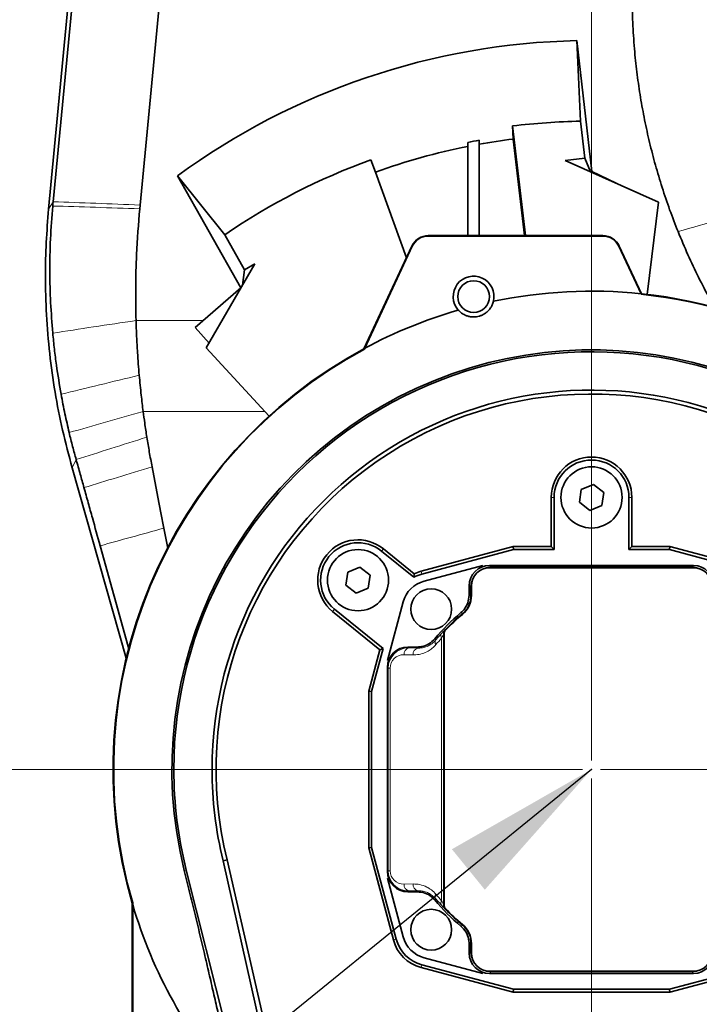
# Model space of a CAD drawing. Header units: millimetres. Extents: x 0 to 12118, y 0 to 8400.
# Tile 16 of 127: x 2052 to 2352, y 4040 to 4475. Entities that reach past the tile are written whole.
import ezdxf

# ---------------------------------------------------------------- set-up
doc = ezdxf.new("R2010")
doc.units = ezdxf.units.MM
doc.header["$LTSCALE"] = 20
doc.header["$PDSIZE"] = -1
doc.styles.add('SLDTEXTSTYLE0', font='TXT', dxfattribs={"width": 0.605})
doc.dimstyles.new('SLDDIMSTYLE1', dxfattribs={"dimtxt": 70, "dimasz": 70, "dimexe": 0, "dimexo": 0.0625, "dimgap": 17.5, "dimtad": 1, "dimdec": 1, "dimrnd": 1e-09, "dimzin": 12, "dimdsep": 46, "dimtxsty": 'SLDTEXTSTYLE0', "dimsah": 1, "dimcen": 0.09, "dimadec": 0, "dimazin": 3, "dimtfac": 1, "dimtmove": 0, "dimatfit": 0, "dimfxl": 1, "dimfrac": 2, "dimtolj": 1, "dimtzin": 12, "dimarcsym": 0})
doc.dimstyles.new('SLDDIMSTYLE2', dxfattribs={"dimtxt": 70, "dimasz": 70, "dimexe": 0, "dimexo": 0.0625, "dimgap": 17.5, "dimtad": 1, "dimdec": 1, "dimrnd": 1e-09, "dimzin": 12, "dimdsep": 46, "dimtxsty": 'SLDTEXTSTYLE0', "dimsah": 1, "dimcen": 0.09, "dimadec": 0, "dimazin": 3, "dimtfac": 1, "dimtofl": 0, "dimtmove": 0, "dimatfit": 3, "dimfxl": 1, "dimfrac": 2, "dimtolj": 1, "dimtzin": 12, "dimarcsym": 0})
doc.dimstyles.new('SLDDIMSTYLE4', dxfattribs={"dimtxt": 0.18, "dimasz": 70, "dimexe": 0, "dimexo": 0.0625, "dimgap": 0, "dimtad": 0, "dimtih": 1, "dimtoh": 1, "dimdec": 0, "dimrnd": 1e-09, "dimzin": 0, "dimdsep": 46, "dimtxsty": 'Standard', "dimsah": 1, "dimcen": 0.09, "dimadec": 0, "dimazin": 0, "dimtfac": 70, "dimtdec": 0, "dimtofl": 0, "dimtmove": 0, "dimatfit": 3, "dimfxl": 1, "dimfrac": 2, "dimtolj": 1, "dimtzin": 0, "dimarcsym": 0})

# ---------------------------------------------------------------- blocks, each defined once
blk = doc.blocks.new('_D_43')
at = {"color": 7, "linetype": 'Continuous', "lineweight": 0}
for p, q in [((1898.44, 4693.87), (1898.44, 4813.87)), ((2341.63, 4693.87), (1868.44, 4693.87)), ((1898.44, 4693.87), (1898.44, 4543.87)), ((2341.63, 4543.87), (1868.44, 4543.87)), ((1898.44, 4543.87), (1898.44, 4423.87))]:
    blk.add_line(p, q, dxfattribs=at)
at = {"color": 7, "linetype": 'Continuous', "lineweight": 18}
for centre, start, end in [((1844.72, 4591.65), 63.4349, 116.5651), ((1844.72, 4646.09), 243.4349, 296.5651)]:
    blk.add_arc(centre, 120.11, start, end, dxfattribs=at)
for points in [[(1898.44, 4693.87), (1908.44, 4763.87), (1888.44, 4763.87)], [(1898.44, 4543.87), (1888.44, 4473.87), (1908.44, 4473.87)]]:
    blk.add_solid(points, dxfattribs=at)
at = {"color": 7, "linetype": 'Continuous', "lineweight": 18, "insert": (1808.2, 4538.66), "char_height": 70, "attachment_point": 1, "rotation": 90, "style": 'SLDTEXTSTYLE0'}
blk.add_mtext('150', dxfattribs=at)
blk = doc.blocks.new('_D_45')
at = {"color": 7, "linetype": 'Continuous', "lineweight": 0}
for p, q in [((2195.63, 4697.87), (2195.63, 4868.1)), ((2304.63, 4147.87), (2304.63, 4868.1)), ((2195.63, 4838.1), (1805.55, 4838.1)), ((2195.63, 4838.1), (2304.63, 4838.1)), ((2304.63, 4838.1), (2424.63, 4838.1))]:
    blk.add_line(p, q, dxfattribs=at)
at = {"color": 7, "linetype": 'Continuous', "lineweight": 18}
for centre, start, end in [((1925.66, 4891.82), 153.4349, 206.5651), ((1871.22, 4891.82), 333.4349, 26.5651)]:
    blk.add_arc(centre, 120.11, start, end, dxfattribs=at)
for points in [[(2195.63, 4838.1), (2125.63, 4848.1), (2125.63, 4828.1)], [(2304.63, 4838.1), (2374.63, 4828.1), (2374.63, 4848.1)]]:
    blk.add_solid(points, dxfattribs=at)
at = {"color": 7, "linetype": 'Continuous', "lineweight": 18, "insert": (1818.23, 4928.34), "char_height": 70, "attachment_point": 1, "style": 'SLDTEXTSTYLE0'}
blk.add_mtext('109', dxfattribs=at)
blk = doc.blocks.new('_D_46')
at = {"color": 7, "linetype": 'Continuous', "lineweight": 0}
for p, q in [((2341.63, 4543.87), (1866.89, 4543.87)), ((1896.89, 4143.87), (1896.89, 4543.87)), ((2300.63, 4143.87), (1866.89, 4143.87))]:
    blk.add_line(p, q, dxfattribs=at)
at = {"color": 7, "linetype": 'Continuous', "lineweight": 18}
for centre, start, end in [((1843.18, 4316.65), 63.4349, 116.5651), ((1843.18, 4371.09), 243.4349, 296.5651)]:
    blk.add_arc(centre, 120.11, start, end, dxfattribs=at)
for points in [[(1896.89, 4543.87), (1886.89, 4473.87), (1906.89, 4473.87)], [(1896.89, 4143.87), (1906.89, 4213.87), (1886.89, 4213.87)]]:
    blk.add_solid(points, dxfattribs=at)
at = {"color": 7, "linetype": 'Continuous', "lineweight": 18, "insert": (1806.66, 4263.66), "char_height": 70, "attachment_point": 1, "rotation": 90, "style": 'SLDTEXTSTYLE0'}
blk.add_mtext('400', dxfattribs=at)
blk = doc.blocks.new('_D_47')
at = {"color": 7, "linetype": 'Continuous', "lineweight": 0}
for p, q in [((2308.63, 4143.87), (3618.52, 4143.87)), ((3588.52, 4143.87), (3588.52, 3778.87)), ((2578.63, 3778.87), (3618.52, 3778.87))]:
    blk.add_line(p, q, dxfattribs=at)
at = {"color": 7, "linetype": 'Continuous', "lineweight": 18}
for points in [[(3588.52, 4143.87), (3578.52, 4073.87), (3598.52, 4073.87)], [(3588.52, 3778.87), (3598.52, 3848.87), (3578.52, 3848.87)]]:
    blk.add_solid(points, dxfattribs=at)
at = {"color": 7, "linetype": 'Continuous', "lineweight": 18, "insert": (3498.29, 3881.16), "char_height": 70, "attachment_point": 1, "rotation": 90, "style": 'SLDTEXTSTYLE0'}
blk.add_mtext('365', dxfattribs=at)
blk = doc.blocks.new('_D_48')
at = {"color": 7, "linetype": 'Continuous', "lineweight": 0}
for p, q in [((2304.63, 4139.87), (2304.63, 3155.59)), ((2574.63, 3934.87), (2574.63, 3155.59)), ((2304.63, 3185.59), (2574.63, 3185.59))]:
    blk.add_line(p, q, dxfattribs=at)
at = {"color": 7, "linetype": 'Continuous', "lineweight": 18}
for points in [[(2304.63, 3185.59), (2374.63, 3175.59), (2374.63, 3195.59)], [(2574.63, 3185.59), (2504.63, 3195.59), (2504.63, 3175.59)]]:
    blk.add_solid(points, dxfattribs=at)
at = {"color": 7, "linetype": 'Continuous', "lineweight": 18, "insert": (2359.42, 3275.82), "char_height": 70, "attachment_point": 1, "style": 'SLDTEXTSTYLE0'}
blk.add_mtext('270', dxfattribs=at)

msp = doc.modelspace()

# ---------------------------------------------------------------- linework, layer by layer
at = {"color": 7, "linetype": 'Continuous', "lineweight": 35}
for p, q in [((2105.32018, 4811.870777), (2065.167647, 4391.049059)), ((2298.191632, 4465.377524), (2299.738339, 4429.828965)), ((2298.191632, 4465.377524), (2304.776521, 4407.582699)), ((2270.041034, 4421.954558), (2269.788085, 4427.740708)), ((2269.788085, 4427.740708), (2275.436069, 4379.370777)), ((2299.738339, 4429.828965), (2301.637813, 4413.561664)), ((2250.1154, 4420.509409), (2250.1154, 4418.743838)), ((2250.1154, 4379.370777), (2250.1154, 4418.743838)), ((2255.1154, 4419.688347), (2255.1154, 4421.44791)), ((2255.1154, 4419.688347), (2255.1154, 4379.370777)), ((2275.013389, 4379.370777), (2270.041034, 4421.954558)), ((2301.637813, 4413.561664), (2292.951655, 4412.562391)), ((2304.187085, 4407.52687), (2301.637813, 4413.561664)), ((2209.293221, 4407.38179), (2207.329027, 4412.810903)), ((2292.951655, 4412.562391), (2334.102743, 4394.1192)), ((2121.999787, 4405.742963), (2142.929072, 4379.771731)), ((2149.995387, 4356.260907), (2121.999787, 4405.742963)), ((2222.968199, 4369.583576), (2209.293221, 4407.38179)), ((2304.470713, 4407.399752), (2304.430049, 4407.747998)), ((2304.430049, 4407.747998), (2315.846089, 4402.301509)), ((2105.36152, 4391.176987), (2105.51952, 4392.832921)), ((2334.102743, 4394.1192), (2329.222391, 4353.432571)), ((2151.572818, 4364.289448), (2142.929072, 4379.771731)), ((2309.628607, 4379.370777), (2232.628607, 4379.370777)), ((2232.628607, 4379.161252), (2309.628607, 4379.161252)), ((2225.378145, 4374.751723), (2204.264038, 4329.472375)), ((2225.568039, 4374.663174), (2204.572967, 4329.639097)), ((2326.445907, 4353.739797), (2316.689176, 4374.663174)), ((2326.688939, 4353.714389), (2316.87907, 4374.751723)), ((2156.159092, 4366.910759), (2134.716367, 4329.807172)), ((2156.159092, 4366.910759), (2151.572818, 4364.289448)), ((2150.751568, 4357.553808), (2151.572818, 4364.289448)), ((2129.817378, 4338.832764), (2150.013345, 4356.276417)), ((2326.445907, 4353.739797), (2326.537624, 4353.502191)), ((2326.537624, 4353.502191), (2326.688939, 4353.714389)), ((2103.712384, 4341.895362), (2103.712427, 4341.893836)), ((2135.968072, 4331.97307), (2129.817378, 4338.832764)), ((2134.716367, 4329.807172), (2162.425153, 4299.752712)), ((2204.264038, 4329.472375), (2204.437895, 4329.308518)), ((2204.572967, 4329.639097), (2204.437895, 4329.308518)), ((2106.867401, 4301.798096), (2106.866982, 4301.801333)), ((2075.562861, 4276.8999), (2099.412668, 4192.936225)), ((2300.081426, 4267.428371), (2299.27405, 4261.7116)), ((2305.435984, 4269.587548), (2300.081426, 4267.428371)), ((2309.983165, 4266.029954), (2305.435984, 4269.587548)), ((2309.175788, 4260.313183), (2309.983165, 4266.029954)), ((2286.844617, 4263.870777), (2286.844617, 4242.154767)), ((2288.128607, 4240.870777), (2288.128607, 4263.870777)), ((2299.27405, 4261.7116), (2303.821231, 4258.154005)), ((2321.128607, 4263.870777), (2321.128607, 4240.870777)), ((2322.412598, 4242.154767), (2322.412598, 4263.870777)), ((2303.821231, 4258.154005), (2309.175788, 4260.313183)), ((2116.029221, 4250.306005), (2117.731079, 4241.490875)), ((2212.019325, 4240.188069), (2226.270064, 4228.635286)), ((2226.429461, 4230.158977), (2212.827906, 4241.18548)), ((2270.042721, 4242.154767), (2229.444503, 4231.276508)), ((2229.776824, 4230.036268), (2270.211761, 4240.870777)), ((2286.844617, 4242.154767), (2270.042721, 4242.154767)), ((2270.211761, 4240.870777), (2270.042721, 4242.154767)), ((2270.211761, 4240.870777), (2288.128607, 4240.870777)), ((2286.844617, 4242.154767), (2288.128607, 4240.870777)), ((2321.128607, 4240.870777), (2322.412598, 4242.154767)), ((2321.128607, 4240.870777), (2339.045453, 4240.870777)), ((2339.214494, 4242.154767), (2322.412598, 4242.154767)), ((2339.045453, 4240.870777), (2339.214494, 4242.154767)), ((2339.045453, 4240.870777), (2379.48039, 4230.036268)), ((2379.812711, 4231.276508), (2339.214494, 4242.154767)), ((2197.081426, 4230.928371), (2196.27405, 4225.2116)), ((2202.435984, 4233.087548), (2197.081426, 4230.928371)), ((2206.983165, 4229.529954), (2202.435984, 4233.087548)), ((2256.628607, 4233.870777), (2230.75406, 4226.937713)), ((2349.629978, 4233.870777), (2259.627236, 4233.870777)), ((2349.628607, 4232.870777), (2259.628607, 4232.870777)), ((2348.827045, 4233.067844), (2260.430169, 4233.067844)), ((2206.175788, 4223.813183), (2206.983165, 4229.529954)), ((2226.270064, 4228.635286), (2226.429461, 4230.158977)), ((2196.27405, 4225.2116), (2200.821231, 4221.654005)), ((2200.821231, 4221.654005), (2206.175788, 4223.813183)), ((2250.628607, 4224.872148), (2250.628607, 4220.707554)), ((2251.43154, 4224.069215), (2251.43154, 4220.330434)), ((2251.628607, 4224.870777), (2251.628607, 4220.708268)), ((2190.429309, 4213.556073), (2211.230928, 4196.692625)), ((2212.686852, 4197.165248), (2191.23789, 4214.553484)), ((2221.561671, 4217.745325), (2214.628607, 4191.870777)), ((2239.43154, 4084.19263), (2239.43154, 4203.548923)), ((2239.628607, 4203.870777), (2239.628607, 4083.870777)), ((2211.230928, 4196.692625), (2206.344617, 4178.456663)), ((2207.628607, 4178.287623), (2212.686852, 4197.165248)), ((2211.230928, 4196.692625), (2212.686852, 4197.165248)), ((2227.79183, 4197.870777), (2223.627236, 4197.870777)), ((2214.628607, 4188.872148), (2214.628607, 4098.869406)), ((2207.628607, 4178.287623), (2206.344617, 4178.456663)), ((2206.344617, 4178.456663), (2206.344617, 4109.28489)), ((2207.628607, 4109.453931), (2207.628607, 4178.287623)), ((2207.628607, 4109.453931), (2206.344617, 4109.28489)), ((2206.344617, 4109.28489), (2217.222876, 4068.686673)), ((2218.463116, 4069.018994), (2207.628607, 4109.453931)), ((2142.113141, 4103.523392), (2143.887201, 4103.94699)), ((2142.113141, 4103.523392), (2158.870575, 4029.002069)), ((2143.887201, 4103.94699), (2160.578255, 4031.145572)), ((2155.1391, 3983.306999), (2125.891053, 4099.448667)), ((2214.628607, 4095.870777), (2221.561671, 4069.996229)), ((2223.627236, 4089.870777), (2227.79183, 4089.870777)), ((2102.26209, 4084.937532), (2102.035273, 4084.905186)), ((2102.035273, 4084.905186), (2102.035273, 3994.404346)), ((2102.244797, 4084.190013), (2102.26209, 4084.937532)), ((2102.244797, 3994.303283), (2102.244797, 4084.190013)), ((2250.628607, 4067.034), (2250.628607, 4062.869406)), ((2251.43154, 4067.41112), (2251.43154, 4063.672339)), ((2251.628607, 4067.033286), (2251.628607, 4062.870777)), ((2270.211761, 4046.870777), (2229.776824, 4057.705285)), ((2230.75406, 4060.803841), (2256.628607, 4053.870777)), ((2379.48039, 4057.705285), (2339.045453, 4046.870777)), ((2229.444503, 4056.465046), (2270.042721, 4045.586786)), ((2259.627236, 4053.870777), (2349.629978, 4053.870777)), ((2259.628607, 4054.870777), (2349.628607, 4054.870777)), ((2260.430169, 4054.67371), (2348.827045, 4054.67371)), ((2339.214494, 4045.586786), (2379.812711, 4056.465046)), ((2270.211761, 4046.870777), (2270.042721, 4045.586786)), ((2270.042721, 4045.586786), (2339.214494, 4045.586786)), ((2339.045453, 4046.870777), (2270.211761, 4046.870777)), ((2339.045453, 4046.870777), (2339.214494, 4045.586786))]:
    msp.add_line(p, q, dxfattribs=at)
at = {"color": 8, "linetype": 'Continuous', "lineweight": 18}
for p, q in [((2065.167647, 4391.049059), (2067.142183, 4394.312814)), ((2232.628607, 4379.161252), (2232.628607, 4379.370777)), ((2309.628607, 4379.161252), (2309.628607, 4379.370777)), ((2225.378145, 4374.751723), (2225.568039, 4374.663174)), ((2316.87907, 4374.751723), (2316.689176, 4374.663174)), ((2103.712384, 4341.895362), (2133.363203, 4341.895362)), ((2160.536422, 4301.801333), (2106.866982, 4301.801333)), ((2075.562861, 4276.8999), (2077.310028, 4280.550956)), ((2288.128607, 4263.870777), (2286.844617, 4263.870777)), ((2321.128607, 4263.870777), (2322.412598, 4263.870777)), ((2212.019325, 4240.188069), (2212.827906, 4241.18548)), ((2229.776824, 4230.036268), (2229.444503, 4231.276508)), ((2259.627236, 4233.870777), (2260.430169, 4233.067844)), ((2348.827045, 4233.067844), (2349.629978, 4233.870777)), ((2251.43154, 4224.069215), (2250.628607, 4224.872148)), ((2191.23789, 4214.553484), (2190.429309, 4213.556073)), ((2240.23519, 4205.637868), (2240.266704, 4205.625632)), ((2235.801818, 4200.838711), (2238.419508, 4203.795192)), ((2238.522106, 4085.959181), (2238.522106, 4201.782372)), ((2239.400329, 4203.561474), (2239.400329, 4084.18008)), ((2223.627236, 4197.870777), (2224.036862, 4197.461152)), ((2224.036862, 4197.461152), (2228.016626, 4197.391685)), ((2225.895305, 4194.392142), (2221.915541, 4194.461609)), ((2214.931658, 4188.569097), (2214.628607, 4188.872148)), ((2214.931658, 4188.569097), (2215.80988, 4188.569097)), ((2214.931658, 4099.172456), (2214.931658, 4188.569097)), ((2215.80988, 4188.569097), (2215.80988, 4099.172456)), ((2120.383589, 4143.870777), (2137.271892, 4143.870777)), ((2125.891053, 4099.448667), (2125.021664, 4099.232595)), ((2214.628607, 4098.869406), (2214.931658, 4099.172456)), ((2214.931658, 4099.172456), (2215.80988, 4099.172456)), ((2221.915541, 4093.279945), (2225.895305, 4093.349412)), ((2224.036862, 4090.280402), (2223.627236, 4089.870777)), ((2228.016626, 4090.349869), (2224.036862, 4090.280402)), ((2238.419508, 4083.946361), (2235.801818, 4086.902843)), ((2240.266704, 4082.115922), (2240.23519, 4082.103686)), ((2218.463116, 4069.018994), (2217.222876, 4068.686673)), ((2250.628607, 4062.869406), (2251.43154, 4063.672339)), ((2229.776824, 4057.705285), (2229.444503, 4056.465046)), ((2260.430169, 4054.67371), (2259.627236, 4053.870777)), ((2349.629978, 4053.870777), (2348.827045, 4054.67371))]:
    msp.add_line(p, q, dxfattribs=at)
at = {"color": 7, "linetype": 'Continuous', "lineweight": 35, "flags": 128}
for points in [[(2067.142151, 4394.312761), (2096.351376, 4697.029268), (2115.842799, 4899.033116), (2134.010782, 5087.321177)], [(2169.156234, 5059.782438), (2144.071246, 4796.877324), (2124.795381, 4594.855123), (2105.51952, 4392.832921)], [(2116.029221, 4250.306005), (2114.709831, 4257.139066), (2113.390425, 4263.972124), (2110.808194, 4277.345303)], [(2100.481089, 4197.025402), (2100.181056, 4198.109646), (2087.890825, 4242.523766)]]:
    msp.add_lwpolyline(points, dxfattribs=at)
at = {"color": 8, "linetype": 'Continuous', "lineweight": 18, "flags": 128}
for points in [[(2250.628607, 4220.707554), (2251.030802, 4220.518884), (2251.43154, 4220.330434)], [(2247.802898, 4212.623635), (2247.466582, 4212.798333), (2247.029101, 4213.02493)], [(2235.474454, 4201.470283), (2235.648646, 4201.133853), (2235.801818, 4200.838711)], [(2239.43154, 4203.548923), (2239.405213, 4203.55951), (2239.400329, 4203.561474)], [(2228.016626, 4197.391685), (2227.941852, 4197.550889), (2227.79183, 4197.870777)], [(2227.79183, 4089.870777), (2227.941852, 4090.190664), (2228.016626, 4090.349869)], [(2239.400329, 4084.18008), (2239.405213, 4084.182044), (2239.43154, 4084.19263)], [(2247.029101, 4074.716624), (2247.365531, 4074.890816), (2247.802898, 4075.117919)], [(2251.43154, 4067.41112), (2251.030802, 4067.22267), (2250.628607, 4067.034)]]:
    msp.add_lwpolyline(points, dxfattribs=at)
at = {"color": 7, "linetype": 'Continuous', "lineweight": 35}
for centre, radius in [((2252.6154, 4352.484358), 7), ((2304.628607, 4263.870777), 13.5), ((2201.628607, 4227.370777), 13.5), ((2233.917929, 4214.581455), 9), ((2233.917929, 4073.160099), 9)]:
    msp.add_circle(centre, radius, dxfattribs=at)
for centre, radius, start, end in [((2304.628607, 4143.870777), 286, 90.9797392, 96.9971521), ((2304.628607, 4143.870777), 280.226497, 101.21742453, 109.88956672), ((2304.628607, 4143.870777), 281.958548, 100.11384183, 101.14763099), ((2304.628607, 4143.870777), 280.226497, 97.08993795, 100.17701814), ((2304.628607, 4143.870777), 286, 109.88956672, 124.42889101), ((2232.628607, 4371.370777), 8, 90, 155), ((2232.628607, 4371.370777), 7.790475, 90, 155), ((2309.628607, 4371.370777), 8, 25, 90), ((2309.628607, 4371.370777), 7.790475, 25, 90), ((2252.6154, 4352.484358), 9, 346.53282856, 221.46717144), ((2304.628607, 4143.870777), 211, 84.06503586, 101.83107375), ((2304.628607, 4143.870777), 210.773183, 37.25854646, 84.03355879), ((2304.628607, 4143.870777), 211, 37.26927153, 83.99868224), ((2304.628607, 4143.870777), 211, 106.16892625, 118.30710227), ((2304.628607, 4143.870777), 211, 118.40242662, 196.22784571), ((2304.628607, 4143.870777), 210.773183, 118.38204184, 196.23663377), ((2304.628607, 4143.870777), 185.070855, 30.22557927, 193.95708626), ((2304.628607, 4143.870777), 184.245018, 64.31289677, 180), ((2304.628607, 4143.870777), 167.356716, 64.25985018, 180), ((2304.628607, 4143.870777), 165.625205, 56, 193.94846017), ((2304.628607, 4263.870777), 17.783991, 0, 180), ((2304.628607, 4263.870777), 16.5, 0, 180), ((2201.628607, 4227.370777), 17.783991, 50.96902287, 230.96902287), ((2201.628607, 4227.370777), 16.5, 50.96902287, 230.96902287), ((2233.917929, 4214.581455), 17.283991, 105, 115.67464877), ((2259.628607, 4224.870777), 8, 90, 180), ((2349.628607, 4224.870777), 8, 0, 90), ((2234.118707, 4214.380677), 13, 105, 165), ((2233.917929, 4214.581455), 16, 105, 118.55431037), ((2240.628607, 4220.708268), 11, 309.7918195, 0), ((2304.628607, 4143.870777), 90, 129.79141064, 140.20858936), ((2304.628607, 4143.870777), 89, 129.7918195, 136.39718103), ((2304.628607, 4143.870777), 89.197067, 129.57446054, 136.18423265), ((2241.628607, 4203.870777), 2, 136.39718103, 180), ((2304.628607, 4143.870777), 211, 196.43020951, 221.67319299), ((2304.628607, 4143.870777), 90, 219.79141064, 230.20858936), ((2241.628607, 4083.870777), 2, 180, 223.60281897), ((2304.628607, 4143.870777), 89, 223.60281897, 230.2081805), ((2304.628607, 4143.870777), 89.197067, 223.81576735, 230.42553946), ((2240.628607, 4067.033286), 11, 0, 50.2081805), ((2233.917929, 4073.160099), 17.283991, 195, 255), ((2233.917929, 4073.160099), 16, 195, 255), ((2234.118707, 4073.360877), 13, 195, 255), ((2259.628607, 4062.870777), 8, 180, 270), ((2349.628607, 4062.870777), 8, 270, 0)]:
    msp.add_arc(centre, radius, start, end, dxfattribs=at)
at = {"color": 8, "linetype": 'Continuous', "lineweight": 18}
for centre, radius, start, end in [((2242.400815, 4203.561094), 3.000487, 136.19981726, 179.99275631), ((2237.359028, 4200.027245), 1.755956, 152.47587437, 218.8340527), ((2239.992541, 4202.866349), 1.826796, 149.43902141, 216.39692657), ((2224.613284, 4194.803612), 2.719335, 102.23793376, 187.22505868), ((2228.593048, 4194.734145), 2.719335, 102.23793376, 187.22505868), ((2224.613284, 4092.937942), 2.719335, 172.77494132, 257.76206624), ((2228.593048, 4093.007409), 2.719335, 172.77494132, 257.76206624), ((2237.359028, 4087.714309), 1.755956, 141.1659473, 207.52412563), ((2566.055134, 3915.321801), 372.165698, 152.54614994, 152.65566738), ((2239.992541, 4084.875205), 1.826796, 143.60307343, 210.56097859), ((2242.400815, 4084.180459), 3.000487, 180.00724369, 223.80018274)]:
    msp.add_arc(centre, radius, start, end, dxfattribs=at)
at = {"color": 7, "linetype": 'Continuous', "lineweight": 35}
for centre, major_axis, ratio, start_param, end_param in [((2304.628607, 4155.84215), (0, 309.602397), 0.9992521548, 0.020808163, 0.6314592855), ((2259.629978, 4224.869406), (-6.3659, 6.3659), 0.9996954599, 5.497939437, 7.0684311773), ((2260.432911, 4224.066473), (-6.3659, 6.3659), 0.9996954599, 5.497939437, 5.8211856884), ((2348.824303, 4224.066473), (6.3659, 6.3659), 0.9996954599, 0.4619996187, 0.7852458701), ((2349.627236, 4224.869406), (6.3659, 6.3659), 0.9996954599, 5.497939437, 7.0684311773), ((2260.432911, 4224.066473), (-6.3659, 6.3659), 0.9996954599, 0.4619996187, 0.7852458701), ((2223.629978, 4188.869406), (-6.3659, 6.3659), 0.9996954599, 5.497939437, 7.0684311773), ((2302.316222, 4143.870777), (181.932632, 0), 0.9999192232, 3.1415926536, 3.3882745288), ((2307.882992, 4143.870777), (170.611101, 0), 0.9998180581, 3.1415926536, 3.3803861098), ((2223.629978, 4098.872148), (-6.3659, -6.3659), 0.9996954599, 5.497939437, 7.0684311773), ((2259.629978, 4062.872148), (-6.3659, -6.3659), 0.9996954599, 5.497939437, 7.0684311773), ((2260.432911, 4063.675081), (-6.3659, -6.3659), 0.9996954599, 5.497939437, 5.8211856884), ((2349.627236, 4062.872148), (6.3659, -6.3659), 0.9996954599, 5.497939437, 7.0684311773), ((2260.432911, 4063.675081), (-6.3659, -6.3659), 0.9996954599, 0.4619996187, 0.7852458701), ((2348.824303, 4063.675081), (6.3659, -6.3659), 0.9996954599, 5.497939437, 5.8211856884)]:
    msp.add_ellipse(centre, major_axis=major_axis, ratio=ratio, start_param=start_param, end_param=end_param, dxfattribs=at)
at = {"color": 8, "linetype": 'Continuous', "lineweight": 18}
for centre, major_axis, ratio, start_param, end_param in [((2301.01994, 4143.870777), (85.210059, 0), 0.9998476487, 2.3941888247, 2.438982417), ((2224.038722, 4188.460662), (8.416563, -3.537182), 0.9834151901, 1.9629149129, 3.5334066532), ((2221.917401, 4188.460662), (5.643148, -2.395374), 0.9751955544, 1.9635715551, 3.5340632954), ((2224.038722, 4099.280891), (8.416563, 3.537182), 0.9834151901, 2.749778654, 4.3202703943), ((2221.917401, 4099.280891), (5.643148, 2.395374), 0.9751955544, 2.7491220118, 4.3196137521), ((2301.01994, 4143.870777), (85.210059, 0), 0.9998476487, 3.8442028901, 3.8889964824)]:
    msp.add_ellipse(centre, major_axis=major_axis, ratio=ratio, start_param=start_param, end_param=end_param, dxfattribs=at)
at = {"color": 7, "linetype": 'Continuous', "lineweight": 35}
for points, knots in [([(2323.302244, 4506.381275), (2323.057831, 4502.564381), (2322.569003, 4494.930553), (2322.45158, 4483.426643), (2322.779798, 4471.902395), (2323.562204, 4460.860651), (2324.713704, 4450.342811), (2326.173829, 4440.338106), (2327.994701, 4430.374886), (2330.187007, 4420.413166), (2332.750047, 4410.483423), (2335.705065, 4400.586779), (2339.007503, 4390.777821), (2341.527565, 4384.342076), (2342.787591, 4381.124216)], [0, 0, 0, 0, 0.0897288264, 0.1794585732, 0.2698211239, 0.360184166, 0.4391072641, 0.5180304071, 0.5973593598, 0.6766883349, 0.7572919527, 0.837895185, 0.9189479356, 1, 1, 1, 1]), ([(2066.966643, 4392.420402), (2066.594695, 4387.575849), (2065.8508, 4377.886737), (2065.621541, 4363.669396), (2065.939477, 4349.80867), (2066.649676, 4340.833634), (2067.005112, 4336.341858)], [0, 0, 0, 0, 0.2595401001, 0.519080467, 0.7593121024, 1, 1, 1, 1]), ([(2067.143394, 4394.312719), (2067.127705, 4394.14951), (2067.096329, 4393.823091), (2067.036937, 4393.192331), (2066.994358, 4392.724749), (2066.966643, 4392.420402)], [0, 0, 0, 0, 0.2587676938, 0.5175353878, 1, 1, 1, 1]), ([(2065.168839, 4391.048947), (2064.769121, 4386.149867), (2063.969677, 4376.351623), (2063.63929, 4360.798801), (2064.081679, 4344.445877), (2065.505611, 4327.338356), (2067.884921, 4310.340821), (2071.138011, 4293.481856), (2074.088679, 4282.42724), (2075.56394, 4276.900204)], [0, 0, 0, 0, 0.1279083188, 0.2558188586, 0.4046699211, 0.5535174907, 0.7023573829, 0.8511860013, 1, 1, 1, 1]), ([(2103.712384, 4341.895362), (2103.6286, 4346.752179), (2103.461033, 4356.46578), (2103.891001, 4372.912431), (2104.821053, 4384.464468), (2105.361242, 4391.174074)], [0, 0, 0, 0, 0.2953711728, 0.5907403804, 1, 1, 1, 1]), ([(2342.787591, 4381.124216), (2344.201226, 4377.720973), (2347.028495, 4370.914493), (2351.773403, 4360.999743), (2355.734722, 4353.246002), (2358.249871, 4348.903092), (2358.950761, 4347.692864)], [0, 0, 0, 0, 0.297470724, 0.5949409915, 0.8871232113, 1, 1, 1, 1]), ([(2261.367931, 4350.388364), (2261.211357, 4349.855401), (2260.928426, 4348.892333), (2260.132117, 4347.439182), (2259.140226, 4346.215029), (2257.90599, 4345.150531), (2256.613953, 4344.370394), (2255.176973, 4343.81925), (2253.838005, 4343.535202), (2252.310914, 4343.442653), (2250.829976, 4343.619197), (2249.469346, 4344.016804), (2248.157263, 4344.621403), (2246.906931, 4345.448174), (2246.216722, 4346.165656), (2245.871382, 4346.524641)], [0, 0, 0, 0, 0.11964203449, 0.21619421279, 0.312433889, 0.37701260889, 0.4420475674, 0.48732771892, 0.53277600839, 0.57589930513, 0.64919419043, 0.71683855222, 0.78466482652, 0.89225915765, 1, 1, 1, 1]), ([(2103.712427, 4341.893836), (2103.791667, 4339.533795), (2103.950147, 4334.813714), (2104.390041, 4326.758072), (2104.854357, 4321.069386), (2105.126275, 4317.737904)], [0, 0, 0, 0, 0.2929699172, 0.5859399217, 1, 1, 1, 1]), ([(2067.005112, 4336.341858), (2067.236993, 4333.992393), (2067.700756, 4329.293463), (2068.835829, 4320.27897), (2069.956245, 4313.648935), (2070.683209, 4309.347149)], [0, 0, 0, 0, 0.25989893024, 0.51979787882, 1, 1, 1, 1]), ([(2105.126275, 4317.737904), (2105.262622, 4316.26799), (2105.535317, 4313.328146), (2106.094527, 4308.013094), (2106.571869, 4304.174502), (2106.866982, 4301.801333)], [0, 0, 0, 0, 0.2762831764, 0.5525695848, 1, 1, 1, 1]), ([(2070.683209, 4309.347149), (2070.95239, 4307.89828), (2071.490752, 4305.000542), (2072.635209, 4299.362093), (2073.596911, 4295.190262), (2074.227316, 4292.455588)], [0, 0, 0, 0, 0.2562236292, 0.5124475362, 1, 1, 1, 1]), ([(2108.503775, 4290.442455), (2108.341482, 4291.481169), (2108.016894, 4293.558599), (2107.460843, 4297.342476), (2107.094722, 4300.09135), (2106.867401, 4301.798096)], [0, 0, 0, 0, 0.2748945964, 0.5497896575, 1, 1, 1, 1]), ([(2074.227316, 4292.455588), (2074.474007, 4291.434845), (2074.967389, 4289.39336), (2075.976713, 4285.42024), (2076.782776, 4282.479146), (2077.311151, 4280.551256)], [0, 0, 0, 0, 0.2562285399, 0.5124571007, 1, 1, 1, 1]), ([(2110.808194, 4277.345303), (2110.597834, 4278.446744), (2110.177115, 4280.649629), (2109.3861, 4285.011603), (2108.855024, 4288.280464), (2108.503775, 4290.442455)], [0, 0, 0, 0, 0.25295601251, 0.50591286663, 1, 1, 1, 1]), ([(2077.309995, 4280.550886), (2077.61183, 4279.471669), (2078.215502, 4277.313232), (2079.366122, 4273.194661), (2080.214041, 4270.154703), (2080.760795, 4268.194482)], [0, 0, 0, 0, 0.2620911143, 0.5241827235, 1, 1, 1, 1]), ([(2080.760795, 4268.194482), (2081.383242, 4265.960399), (2082.628135, 4261.492235), (2085.006662, 4252.935848), (2086.758375, 4246.612008), (2087.890825, 4242.523766)], [0, 0, 0, 0, 0.2611851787, 0.5223703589, 1, 1, 1, 1]), ([(2247.029101, 4213.02493), (2247.517175, 4213.485704), (2248.819668, 4214.715343), (2250.292173, 4217.342519), (2250.516463, 4219.585877), (2250.628607, 4220.707554)], [0, 0, 0, 0, 0.2305598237, 0.6152802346, 1, 1, 1, 1]), ([(2251.43154, 4220.330434), (2251.319366, 4219.208786), (2251.095017, 4216.965488), (2249.616543, 4214.326584), (2248.301429, 4213.091739), (2247.802898, 4212.623635)], [0, 0, 0, 0, 0.38306652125, 0.7661336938, 1, 1, 1, 1]), ([(2240.266704, 4205.625632), (2240.032733, 4205.320784), (2239.592044, 4204.746597), (2239.437974, 4203.974234), (2239.43222, 4203.593868), (2239.43154, 4203.548923)], [0, 0, 0, 0, 0.4995240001, 0.9408625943, 1, 1, 1, 1]), ([(2227.79183, 4197.870777), (2228.461749, 4197.912461), (2230.249521, 4198.023703), (2233.062341, 4199.099976), (2234.670417, 4200.680181), (2235.474454, 4201.470283)], [0, 0, 0, 0, 0.2305598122, 0.6152802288, 1, 1, 1, 1]), ([(2125.021664, 4099.232595), (2125.801777, 4096.08091), (2127.362047, 4089.777365), (2129.669863, 4080.286795), (2131.934765, 4070.845669), (2134.111637, 4061.634546), (2136.168369, 4052.803175), (2138.117299, 4044.312402), (2139.976983, 4036.088361), (2141.659397, 4028.533127), (2143.169613, 4021.651776), (2144.527, 4015.378769), (2145.819073, 4009.326308), (2146.621217, 4005.496056), (2147.022296, 4003.580896)], [0, 0, 0, 0, 0.0861464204, 0.1722975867, 0.261384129, 0.3504832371, 0.436480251, 0.5224886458, 0.6102917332, 0.6981045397, 0.7732379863, 0.8483751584, 0.9241862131, 1, 1, 1, 1]), ([(2235.474454, 4086.27127), (2235.01368, 4086.759345), (2233.784041, 4088.061838), (2231.156865, 4089.534342), (2228.913508, 4089.758632), (2227.79183, 4089.870777)], [0, 0, 0, 0, 0.2305598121, 0.6152802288, 1, 1, 1, 1]), ([(2239.43154, 4084.19263), (2239.473773, 4083.810673), (2239.553319, 4083.09125), (2239.976885, 4082.427267), (2240.236077, 4082.148823), (2240.266704, 4082.115922)], [0, 0, 0, 0, 0.4995240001, 0.9408625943, 1, 1, 1, 1]), ([(2250.628607, 4067.034), (2250.586923, 4067.703919), (2250.475681, 4069.49169), (2249.399408, 4072.304511), (2247.819203, 4073.912587), (2247.029101, 4074.716624)], [0, 0, 0, 0, 0.2305598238, 0.6152802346, 1, 1, 1, 1]), ([(2247.802898, 4075.117919), (2248.595993, 4074.31688), (2250.182185, 4072.714801), (2251.274346, 4069.894007), (2251.388331, 4068.093619), (2251.43154, 4067.41112)], [0, 0, 0, 0, 0.3830644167, 0.7661294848, 1, 1, 1, 1])]:
    msp.add_open_spline(points, degree=3, knots=knots, dxfattribs=at)
at = {"color": 8, "linetype": 'Continuous', "lineweight": 18}
for points, knots in [([(2415.119352, 4401.71249), (2409.264045, 4400.075495), (2397.529763, 4396.794889), (2379.535247, 4391.695346), (2361.307235, 4386.484627), (2348.952499, 4382.908616), (2342.787591, 4381.124216)], [0, 0, 0, 0, 0.2494977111, 0.5000039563, 0.7505062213, 1, 1, 1, 1]), ([(2105.361247, 4391.174074), (2098.788142, 4391.411024), (2085.64233, 4391.884908), (2073.191747, 4392.241908), (2066.966643, 4392.420402)], [0, 0, 0, 0, 0.50001507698, 1, 1, 1, 1]), ([(2103.712427, 4341.893836), (2097.425118, 4340.965733), (2084.850497, 4339.109526), (2072.953574, 4337.264414), (2067.005112, 4336.341858)], [0, 0, 0, 0, 0.4999999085, 1, 1, 1, 1]), ([(2105.126275, 4317.737904), (2099.226496, 4316.32231), (2087.426938, 4313.491122), (2076.264452, 4310.728473), (2070.683209, 4309.347149)], [0, 0, 0, 0, 0.5000000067, 1, 1, 1, 1]), ([(2106.867401, 4301.798096), (2101.279236, 4300.213816), (2090.102906, 4297.045256), (2079.51918, 4293.985477), (2074.227316, 4292.455588)], [0, 0, 0, 0, 0.4999999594, 1, 1, 1, 1]), ([(2108.503775, 4290.442455), (2103.164925, 4288.760535), (2092.487225, 4285.396693), (2082.369457, 4282.166279), (2077.310573, 4280.551071)], [0, 0, 0, 0, 0.4999999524, 1, 1, 1, 1]), ([(2240.23519, 4205.637868), (2240.192296, 4205.604925), (2240.099571, 4205.533714), (2239.454981, 4204.896007), (2238.78904, 4204.188043), (2238.419508, 4203.795192)], [0, 0, 0, 0, 0.27700958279, 0.59881083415, 1, 1, 1, 1]), ([(2228.016626, 4197.391685), (2228.329952, 4197.393419), (2229.350398, 4197.399069), (2231.089004, 4197.713044), (2232.953108, 4198.485822), (2234.547612, 4199.527039), (2235.381047, 4200.398661), (2235.801818, 4200.838711)], [0, 0, 0, 0, 0.1149193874, 0.3742708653, 0.6387880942, 0.8176372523, 1, 1, 1, 1]), ([(2238.522106, 4201.782372), (2238.696906, 4202.154339), (2238.992718, 4202.783814), (2239.287314, 4203.368231), (2239.386951, 4203.549744), (2239.396981, 4203.558539), (2239.400329, 4203.561474)], [0, 0, 0, 0, 0.4500395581, 0.7615955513, 0.9204317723, 1, 1, 1, 1]), ([(2235.991199, 4198.926143), (2235.466123, 4198.370199), (2234.402225, 4197.243759), (2232.358485, 4195.88112), (2229.920057, 4194.842316), (2227.654651, 4194.411226), (2226.301691, 4194.39655), (2225.895305, 4194.392142)], [0, 0, 0, 0, 0.1818477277, 0.368455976, 0.6241313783, 0.8871011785, 1, 1, 1, 1]), ([(2225.895305, 4093.349412), (2226.904276, 4093.301546), (2228.952538, 4093.204374), (2231.692452, 4092.209318), (2234.095773, 4090.780153), (2235.353131, 4089.476812), (2235.991199, 4088.815411)], [0, 0, 0, 0, 0.2798782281, 0.5681671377, 0.7808591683, 1, 1, 1, 1]), ([(2235.801818, 4086.902843), (2235.316794, 4087.401447), (2234.332165, 4088.413644), (2232.644607, 4089.407737), (2230.845191, 4090.077026), (2229.27851, 4090.342964), (2228.331479, 4090.348146), (2228.016626, 4090.349869)], [0, 0, 0, 0, 0.2090823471, 0.4244499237, 0.6526543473, 0.8845202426, 1, 1, 1, 1]), ([(2238.419508, 4083.946361), (2238.772476, 4083.570823), (2239.410302, 4082.892212), (2240.079115, 4082.226948), (2240.183224, 4082.144727), (2240.23519, 4082.103686)], [0, 0, 0, 0, 0.3829439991, 0.6919944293, 1, 1, 1, 1]), ([(2238.522106, 4085.959181), (2238.689483, 4085.602792), (2238.97447, 4084.995984), (2239.248975, 4084.449029), (2239.373148, 4084.215172), (2239.390323, 4084.192999), (2239.400329, 4084.18008)], [0, 0, 0, 0, 0.43073388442, 0.73339141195, 0.84466513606, 1, 1, 1, 1])]:
    msp.add_open_spline(points, degree=3, knots=knots, dxfattribs=at)
for points in [[(2105.51952, 4392.832921), (2098.949674, 4393.109838), (2085.809981, 4393.663671), (2073.365175, 4394.096384), (2067.142772, 4394.31274)], [(2110.808194, 4277.345303), (2105.666383, 4275.786492), (2095.382762, 4272.66887), (2085.634784, 4269.685944), (2080.760795, 4268.194482)], [(2087.890825, 4242.523766), (2092.454443, 4243.785908), (2101.581679, 4246.310193), (2111.213374, 4248.974068), (2116.029221, 4250.306005)]]:
    msp.add_open_spline(points, degree=3, dxfattribs=at)
at = {"color": 7, "linetype": 'Continuous', "lineweight": 0}
msp.add_point((2304.628607, 4143.870777), dxfattribs=at)

# ---------------------------------------------------------------- dimensions: what is measured, and where the dimension line sits
at = {"color": 7, "linetype": 'Continuous', "lineweight": 18}
dim = msp.add_linear_dim(base=(2304.628607, 4838.100311), p1=(2195.628607, 4693.870777), p2=(2304.628607, 4143.870777), text='(<>)', dimstyle='SLDDIMSTYLE1', dxfattribs=at)
dim.commit()
dim.dimension.update_dxf_attribs({"geometry": '_D_45', "text_midpoint": (1898.439677, 4838.100311), "dimtype": 160})
for base, p1, dimstyle, picture, middle in [((1898.439677, 4543.870777), (2345.628607, 4693.870777), 'SLDDIMSTYLE1', '_D_43', (1898.439677, 4618.870777)), ((1896.892458, 4543.870777), (2304.628607, 4143.870777), 'SLDDIMSTYLE2', '_D_46', (1896.892458, 4343.870777))]:
    dim = msp.add_linear_dim(base=base, p1=p1, p2=(2345.628607, 4543.870777), angle=90, text='(<>)', dimstyle=dimstyle, dxfattribs=at)
    dim.commit()
    dim.dimension.update_dxf_attribs({"geometry": picture, "text_midpoint": middle, "dimtype": 160})
dim = msp.add_linear_dim(base=(3588.522931, 3778.870777), p1=(2304.628607, 4143.870777), p2=(2574.628607, 3778.870777), angle=90, dimstyle='SLDDIMSTYLE2', dxfattribs=at)
dim.commit()
dim.dimension.update_dxf_attribs({"geometry": '_D_47', "text_midpoint": (3588.522931, 3961.370777), "dimtype": 160})
dim = msp.add_linear_dim(base=(2574.628607, 3185.588778), p1=(2304.628607, 4143.870777), p2=(2574.628607, 3938.870777), dimstyle='SLDDIMSTYLE2', dxfattribs=at)
dim.commit()
dim.dimension.update_dxf_attribs({"geometry": '_D_48', "text_midpoint": (2439.628607, 3185.588778), "dimtype": 160})

# ---------------------------------------------------------------- leaders
at = {"color": 7, "linetype": 'Continuous', "lineweight": 0}
msp.add_leader([(2304.628607, 4143.870777), (1983.333333, 3882.777778)], dimstyle='SLDDIMSTYLE4', dxfattribs=at)

doc.saveas('drawing.dxf')
